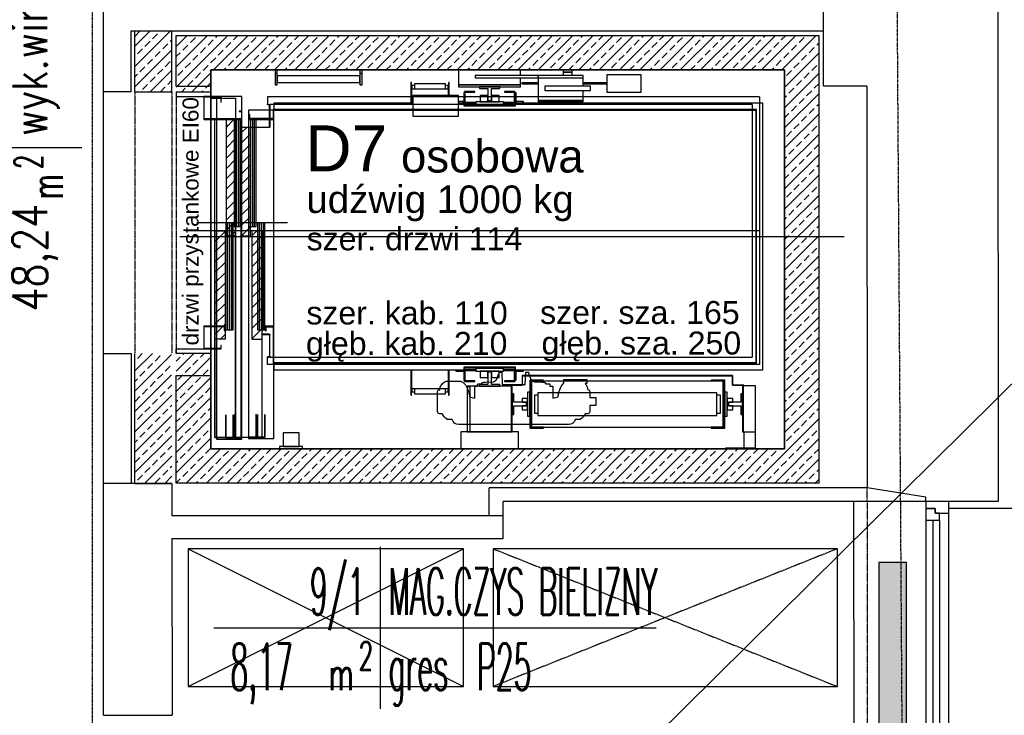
# Model space of a CAD drawing. Header units: inches. Extents: x -145354 to -97635, y 38777 to 78670.
# Tile 77 of 231: x -142027 to -141598, y 50012 to 50315. Entities that reach past the tile are written whole.
import ezdxf
from ezdxf.enums import TextEntityAlignment as Align

# ---------------------------------------------------------------- set-up
doc = ezdxf.new("R2010")
doc.units = ezdxf.units.IN
doc.header["$MEASUREMENT"] = 0
for name, pattern in [('CENTER', [2, 1.25, -0.25, 0.25, -0.25]), ('DASHDOT', [1, 0.5, -0.25, 0, -0.25]), ('DASHED2', [0.375, 0.25, -0.125]), ('DIVIDE', [31.75, 12.7, -6.35, 0, -6.35, 0, -6.35])]:
    doc.linetypes.add(name, pattern=pattern)
doc.layers.get('0').update_dxf_attribs({"color": 101})
for name, color, linetype in [('Cieniutko', 8, 'Continuous'), ('E-OPIS_POM', 6, 'Continuous'), ('E35', 6, 'Continuous'), ('Okn---okna', 5, 'Continuous'), ('Opis-spadki', 61, 'Continuous'), ('Opis-wykonczen', 2, 'Continuous'), ('Os-osie glowne', 8, 'CENTER'), ('Sc-beton', 7, 'Continuous'), ('Sc-beton-hatch', 86, 'Continuous'), ('Sc-cegla pelna', 32, 'Continuous'), ('Sc-gazobeton', 45, 'Continuous'), ('Sc-gk', 120, 'Continuous'), ('Sc-izolacja term-obrys', 132, 'Continuous'), ('Sc-nad', 5, 'DASHED2'), ('Sc-nadproza kon', 5, 'DASHED2'), ('Suf-widok', 8, 'Continuous'), ('W-idok', 9, 'Continuous'), ('Wym-wew', 8, 'Continuous'), ('Wyp-grzejniki', 56, 'Continuous'), ('Wyp-meble', 155, 'Continuous')]:
    doc.layers.add(name, color=color, linetype=linetype)
doc.layers.get('Wym-wew').off()
doc.styles.add('KA wymiar', font='romans.shx', dxfattribs={"width": 0.6})
doc.styles.add('TYTUL2', font='ARIAL.TTF')

# ---------------------------------------------------------------- blocks, each defined once
blk = doc.blocks.new('pow')
for p, q in [((0, 0.5229), (0, -0.5229)), ((-1.0753, 0), (1.7797, 0))]:
    blk.add_line(p, q)
at = {"style": 'KA wymiar', "width": 0.6}
for s, height, p in [('2', 0.18, (-0.1392, -0.2698)), ('m', 0.21, (-0.3332, -0.401))]:
    blk.add_text(s, height=height, dxfattribs=at).set_placement(p)
at = {"style": 'KA wymiar'}
for tag, width, p in [('01', 0.7, (-0.1311, 0.0844)), ('000.00', 0.6, (-0.3636, -0.401))]:
    blk.add_attdef(tag, text='', height=0.3, dxfattribs=dict(at, width=width)).set_placement(p, align=Align.RIGHT)
blk.add_attdef('POMIESZCZENIE', (0.0709, 0.0844), '', height=0.3, dxfattribs=at)
at = {"style": 'KA wymiar', "width": 0.8}
blk.add_attdef('POSADZKA', (0.0709, -0.401), '', height=0.3, dxfattribs=at)
blk = doc.blocks.new('w1')
h = blk.add_hatch()
h.set_pattern_fill('ANSI31', color=256, angle=-90, style=0)
h.set_pattern_definition([(315, (-78792.9303, 100964.629), (2.24506403, 2.24506403), [])])
h.paths.add_polyline_path([(-143428.16, 50196.65), (-143432.6, 50196.65), (-143432.6, 50243.85), (-143428.16, 50243.85)])
h.paths.add_polyline_path([(-143444.22, 50196.65), (-143448.66, 50196.65), (-143448.66, 50243.85), (-143444.22, 50243.85)])
h.paths.add_polyline_path([(-143439.66, 50151.65), (-143439.66, 50150.14), (-143439.66, 50148.15), (-143443.66, 50148.15), (-143443.66, 50196.65), (-143439.66, 50196.65)])
h.paths.add_polyline_path([(-143433.16, 50151.65), (-143437.16, 50151.65), (-143437.16, 50196.65), (-143433.16, 50196.65)])
h.paths.add_polyline_path([(-143433.16, 50196.65), (-143437.16, 50196.65), (-143437.16, 50198.85), (-143433.16, 50198.85)])
h.paths.add_polyline_path([(-143439.66, 50196.65), (-143443.66, 50196.65), (-143443.66, 50198.85), (-143439.66, 50198.85)])
for p, q in [((-143465.46, 50306.65), (-143465.46, 50259.65)), ((-143185.46, 50306.65), (-143465.46, 50306.65)), ((-143185.46, 50306.65), (-143185.46, 50111.65)), ((-143450.46, 50291.65), (-143200.46, 50291.65)), ((-143450.46, 50291.65), (-143450.46, 50259.65)), ((-143450.46, 50291.65), (-143200.46, 50291.65)), ((-143450.46, 50291.65), (-143200.46, 50291.65)), ((-143200.46, 50291.65), (-143200.46, 50126.65)), ((-143439.66, 50286.65), (-143448.66, 50286.65)), ((-143448.66, 50286.65), (-143439.66, 50286.65)), ((-143448.66, 50286.65), (-143448.66, 50243.85)), ((-143448.66, 50243.85), (-143448.66, 50286.65)), ((-143439.66, 50198.85), (-143439.66, 50286.65)), ((-143439.66, 50286.65), (-143439.66, 50198.85)), ((-143437.16, 50286.65), (-143437.16, 50198.85)), ((-143428.16, 50286.65), (-143437.16, 50286.65)), ((-143428.16, 50243.85), (-143428.16, 50286.65)), ((-143294.48, 50281.06), (-143342.45, 50281.06)), ((-143349.59, 50276.32), (-143350.69, 50276.32)), ((-143347.47, 50278.89), (-143347.52, 50278.71)), ((-143345.29, 50278.89), (-143347.47, 50278.89)), ((-143289.46, 50278.89), (-143291.64, 50278.89)), ((-143289.41, 50278.71), (-143289.46, 50278.89)), ((-143286.24, 50276.32), (-143287.34, 50276.32)), ((-143351.65, 50275.48), (-143351.64, 50266.71)), ((-143285.28, 50272.81), (-143285.28, 50275.48)), ((-143285.28, 50275.48), (-143285.28, 50275.48)), ((-143282.93, 50272.81), (-143285.28, 50272.81)), ((-143282.63, 50269.53), (-143282.63, 50272.51)), ((-143337.77, 50268.93), (-143335.46, 50269.63)), ((-143335.46, 50269.63), (-143335.46, 50264.3)), ((-143301.47, 50264.3), (-143301.47, 50269.63)), ((-143301.47, 50269.63), (-143299.16, 50268.93)), ((-143285.29, 50269.23), (-143282.93, 50269.23)), ((-143285.29, 50266.71), (-143285.29, 50269.23)), ((-143335.46, 50264.3), (-143334.22, 50264.3)), ((-143334.22, 50264.3), (-143334.22, 50263.6)), ((-143333.92, 50263.3), (-143332.45, 50263.3)), ((-143323.66, 50258.3), (-143323.51, 50263.65)), ((-143323.51, 50263.65), (-143313.42, 50263.65)), ((-143313.42, 50263.65), (-143313.26, 50258.3)), ((-143304.48, 50263.3), (-143303.01, 50263.3)), ((-143302.71, 50263.6), (-143302.71, 50264.3)), ((-143302.71, 50264.3), (-143301.47, 50264.3)), ((-143286.89, 50263.82), (-143286.89, 50263.82)), ((-143286.24, 50265.88), (-143286.24, 50265.88)), ((-143465.46, 50259.65), (-143450.46, 50259.65)), ((-143347.39, 50262.16), (-143342.16, 50262.16)), ((-143331.66, 50262.65), (-143330.76, 50262.65)), ((-143330.76, 50262.65), (-143327.34, 50262.4)), ((-143325.91, 50261.39), (-143324.87, 50258.6)), ((-143312.06, 50258.6), (-143311.02, 50261.39)), ((-143309.59, 50262.4), (-143306.16, 50262.65)), ((-143306.16, 50262.65), (-143305.26, 50262.65)), ((-143296.59, 50262.93), (-143296.59, 50261.46)), ((-143296.59, 50261.46), (-143286.64, 50261.46)), ((-143286.64, 50263.21), (-143287.41, 50263.21)), ((-143286.64, 50261.46), (-143286.64, 50263.21)), ((-143211.41, 50254.9), (-143425.76, 50254.9)), ((-143425.76, 50254.9), (-143425.76, 50251.65)), ((-143324.87, 50258.6), (-143324.86, 50258.3)), ((-143324.86, 50258.3), (-143323.66, 50258.3)), ((-143313.26, 50258.3), (-143312.06, 50258.3)), ((-143312.06, 50258.3), (-143312.06, 50258.6)), ((-143211.41, 50138.4), (-143211.41, 50254.9)), ((-143425.76, 50251.5), (-143425.76, 50251.65)), ((-143425.76, 50251.65), (-143424.96, 50251.65)), ((-143424.97, 50251.5), (-143425.76, 50251.5)), ((-143424.81, 50241.96), (-143424.81, 50251.34)), ((-143424.66, 50251.65), (-143214.66, 50251.65)), ((-143424.66, 50251.35), (-143424.66, 50241.96)), ((-143214.66, 50141.65), (-143214.66, 50251.65)), ((-143448.66, 50243.85), (-143448.66, 50196.65)), ((-143448.66, 50196.65), (-143448.66, 50243.85)), ((-143444.22, 50243.85), (-143448.66, 50243.85)), ((-143444.22, 50196.65), (-143444.22, 50243.85)), ((-143444.22, 50196.65), (-143444.22, 50243.85)), ((-143432.6, 50196.65), (-143432.6, 50243.85)), ((-143432.6, 50243.85), (-143428.16, 50243.85)), ((-143428.16, 50196.65), (-143428.16, 50243.85)), ((-143428.16, 50241.96), (-143428.16, 50243.65)), ((-143428.16, 50243.65), (-143428.01, 50243.65)), ((-143428.01, 50243.65), (-143428.01, 50241.96)), ((-143427.85, 50241.8), (-143424.97, 50241.8)), ((-143424.97, 50241.65), (-143427.85, 50241.65)), ((-143211.41, 50196.65), (-143456.16, 50196.65)), ((-143448.66, 50196.65), (-143444.22, 50196.65)), ((-143448.66, 50196.65), (-143448.66, 50148.15)), ((-143439.66, 50198.85), (-143443.66, 50198.85)), ((-143443.66, 50198.85), (-143443.66, 50148.15)), ((-143439.66, 50150.14), (-143439.66, 50198.85)), ((-143439.66, 50198.85), (-143439.66, 50151.65)), ((-143437.16, 50198.85), (-143433.16, 50198.85)), ((-143437.16, 50198.85), (-143437.16, 50151.65)), ((-143433.16, 50198.85), (-143433.16, 50151.65)), ((-143428.16, 50196.65), (-143432.6, 50196.65)), ((-143439.66, 50148.15), (-143450.46, 50148.15)), ((-143450.46, 50138.95), (-143450.46, 50148.15)), ((-143443.66, 50150.14), (-143443.66, 50151.65)), ((-143439.66, 50148.15), (-143439.66, 50150.14)), ((-143439.66, 50138.95), (-143439.66, 50148.15)), ((-143433.16, 50151.65), (-143437.16, 50151.65)), ((-143437.16, 50151.35), (-143437.16, 50148.65)), ((-143437.16, 50148.65), (-143437.01, 50148.65)), ((-143437.01, 50148.65), (-143437.01, 50151.34)), ((-143436.85, 50151.5), (-143424.97, 50151.5)), ((-143433.66, 50151.65), (-143436.6, 50151.65)), ((-143425.96, 50151.65), (-143433.16, 50151.65)), ((-143424.97, 50151.65), (-143427.75, 50151.65)), ((-143424.81, 50151.34), (-143424.81, 50141.96)), ((-143424.66, 50141.95), (-143424.66, 50151.34)), ((-143450.46, 50138.95), (-143439.66, 50138.95)), ((-143424.97, 50141.8), (-143425.76, 50141.8)), ((-143425.76, 50141.8), (-143425.76, 50141.65)), ((-143425.76, 50141.65), (-143424.96, 50141.65)), ((-143425.76, 50138.4), (-143425.76, 50141.65)), ((-143214.66, 50141.65), (-143424.66, 50141.65)), ((-143211.41, 50138.4), (-143425.76, 50138.4)), ((-143465.46, 50133.65), (-143465.46, 50111.65)), ((-143465.46, 50133.65), (-143450.46, 50133.65)), ((-143450.46, 50133.65), (-143450.46, 50126.65)), ((-143450.46, 50126.65), (-143200.46, 50126.65)), ((-143465.46, 50111.65), (-143185.46, 50111.65))]:
    blk.add_line(p, q)
for centre, radius, start, end in [((-143342.45, 50278.11), 2.95, 90, 164.6154), ((-143294.48, 50278.11), 2.95, 15.3846, 90), ((-143350.69, 50275.35), 0.969, 90, 172.2138), ((-143344.77, 50274.24), 5.25, 121.5725, 156.646), ((-143292.16, 50274.24), 5.25, 23.354, 58.4275), ((-143286.24, 50275.35), 0.969, 7.7862, 90), ((-143282.93, 50272.51), 0.3, 0, 90), ((-143350.08, 50270.17), 12.38, 332.2251, 354.234), ((-143286.85, 50270.17), 12.38, 185.766, 207.7749), ((-143282.93, 50269.53), 0.3, 270, 0), ((-143350.69, 50266.85), 0.969, 188.41, 270.039), ((-143346.11, 50266.18), 4.58, 183.6518, 210.9226), ((-143345.62, 50267.11), 5.51, 216.6176, 238.4367), ((-143343.93, 50267.11), 5.51, 301.5633, 330.6322), ((-143333.92, 50263.6), 0.3, 180, 270), ((-143331.66, 50263.45), 0.8, 190.8069, 270), ((-143305.26, 50263.45), 0.8, 270, 349.1931), ((-143303.01, 50263.6), 0.3, 270, 0), ((-143293, 50267.11), 5.51, 209.3678, 229.3158), ((-143291.31, 50267.11), 5.51, 314.9842, 323.3824), ((-143290.82, 50266.18), 4.58, 329.0774, 356.2805), ((-143286.24, 50266.85), 0.969, 270.039, 351.59), ((-143347.35, 50264.93), 2.77, 245.3135, 269.0898), ((-143342.21, 50264.93), 2.77, 270.9102, 294.6865), ((-143327.46, 50260.7), 1.7, 23.9822, 85.7487), ((-143309.46, 50260.7), 1.7, 94.2513, 156.0178), ((-143424.97, 50251.34), 0.16, 0, 90), ((-143424.96, 50251.35), 0.3, 0, 90), ((-143427.85, 50241.96), 0.31, 180, 270), ((-143427.85, 50241.96), 0.16, 180, 270), ((-143424.97, 50241.96), 0.16, 270, 0), ((-143424.97, 50241.96), 0.31, 270, 0), ((-143436.86, 50151.35), 0.3, 90, 180), ((-143436.85, 50151.34), 0.16, 90, 180), ((-143424.97, 50151.34), 0.31, 0, 90), ((-143424.97, 50151.34), 0.16, 0, 90), ((-143424.97, 50141.96), 0.16, 270, 0), ((-143424.96, 50141.95), 0.3, 270, 0)]:
    blk.add_arc(centre, radius, start, end)
blk = doc.blocks.new('ramiak140')
at = {"layer": 'Okn---okna'}
for p, q in [((-10, 135), (-10, 5)), ((-6, 8), (-6, 132)), ((-3, 8), (-3, 132)), ((0, 8), (0, 132))]:
    blk.add_line(p, q, dxfattribs=at)
for points in [[(-10, 135), (-10, 140), (0, 140), (0, 137), (-4, 137), (-4, 135)], [(-6, 132), (-6, 135), (-4, 135), (-4, 137), (0, 137), (0, 135), (0, 132)], [(-10, 5), (-10, 0), (0, 0), (0, 3), (-4, 3), (-4, 5)], [(-6, 8), (-6, 5), (-4, 5), (-4, 3), (0, 3), (0, 5), (0, 8)]]:
    blk.add_lwpolyline(points, close=True, dxfattribs=at)
blk = doc.blocks.new('windaD7')
at = {"layer": 'Cieniutko'}
for p, q in [((15, 9.5), (15, -2)), ((43, 9.5), (15, 9.5)), ((15, 9.5), (265, 9.5)), ((15, 0), (15, 9.5)), ((44, 9.5), (43, 9.5)), ((43, 9.5), (43, 8)), ((44, 8), (44, 9.5)), ((80, 9.5), (44, 9.5)), ((81, 9.5), (80, 9.5)), ((80, 9.5), (80, 8)), ((81, 8), (81, 9.5)), ((123, 9.5), (81, 9.5)), ((123, 9.5), (123, 3)), ((150, 9.5), (123, 9.5)), ((150, 7.1), (150, 9.5)), ((265, 9.5), (150, 9.5)), ((172.5, 9.49), (168.5, 9.49)), ((168.5, 9.49), (168.5, 8.51)), ((172.5, 8.51), (172.5, 9.49)), ((265, 9.5), (265, -155.5)), ((44, 8), (43, 8)), ((43, 8), (43, 3)), ((43, 8), (44, 8)), ((44, 3), (44, 8)), ((80, 7), (44, 7)), ((44, 7), (44, 4)), ((81, 8), (80, 8)), ((80, 8), (80, 3)), ((80, 8), (81, 8)), ((80, 4), (80, 7)), ((81, 3), (81, 8)), ((157.7, 7.1), (130.2, 7.1)), ((130.2, 7.1), (130.2, 6.1)), ((130.2, 6.1), (157.7, 6.1)), ((150, 3), (150, 6.1)), ((157.7, 7.1), (157.7, -3.8)), ((177.2, 7.1), (157.7, 7.1)), ((157.7, 6.1), (157.7, 7.1)), ((177.2, 7.1), (157.7, 7.1)), ((157.7, 7.1), (157.7, 6.1)), ((157.7, 6.1), (177.2, 6.1)), ((172.5, 8.51), (168.5, 8.51)), ((168.5, 8.51), (168.5, 7.1)), ((168.5, 8.51), (172.5, 8.51)), ((172.5, 7.1), (172.5, 8.51)), ((177.2, 2.5), (177.2, 7.1)), ((177.2, 6.1), (177.2, 7.1)), ((202.5, 7.4), (187.5, 7.4)), ((187.5, 7.4), (187.5, -0.1)), ((202.5, -0.1), (202.5, 7.4)), ((0, 0), (15, 0)), ((0, 0), (0, -2)), ((15, -2), (15, 0)), ((43, 3), (44, 3)), ((44, 4), (80, 4)), ((80, 3), (81, 3)), ((102.4, 4.1), (102.1, 4.1)), ((102.1, 4.1), (102.1, -5)), ((102.4, -5), (102.4, 4.1)), ((102.6, 2.7), (102.4, 2.7)), ((102.4, 2.7), (102.4, 1.2)), ((118.6, 1.2), (102.4, 1.2)), ((102.4, 1.2), (102.4, -5)), ((102.6, 1.2), (102.6, 2.7)), ((103.8, 2.7), (102.6, 2.7)), ((102.6, 2.7), (102.6, 1.2)), ((103.8, 3.5), (103.8, 1.98)), ((117.2, 3.5), (103.8, 3.5)), ((103.8, 1.98), (103.8, 1.2)), ((117.2, 1.98), (117.2, 3.5)), ((118.4, 2.7), (117.2, 2.7)), ((117.2, 1.2), (117.2, 1.98)), ((118.4, 1.2), (118.4, 2.7)), ((118.6, 2.7), (118.4, 2.7)), ((118.4, 2.7), (118.4, 1.2)), ((118.9, 4.1), (118.6, 4.1)), ((118.6, 4.1), (118.6, -1.6)), ((118.6, 1.2), (118.6, 2.7)), ((118.6, -1.6), (118.6, 1.2)), ((118.9, -1.6), (118.9, 4.1)), ((123, 3), (123, 2.2)), ((150, 3), (123, 3)), ((123, 3), (150, 3)), ((123, 2.2), (150, 2.2)), ((130, 0.1), (125.5, 0.1)), ((125.5, 0.1), (125.5, -4.9)), ((130, -0.2), (130, 0.1)), ((132.05, 2.2), (132.05, 1.41)), ((140.95, 2.2), (132.05, 2.2)), ((132.05, 1.41), (135.71, 1.41)), ((135.71, 1.41), (135.71, -4)), ((137.29, -4), (137.29, 1.41)), ((137.29, 1.41), (140.95, 1.41)), ((140.95, 1.41), (140.95, 2.2)), ((147.5, 0.1), (143, 0.1)), ((143, 0.1), (143, -0.2)), ((147.5, -4.9), (147.5, 0.1)), ((150, 2.2), (150, 3)), ((157.7, 3.9), (150.5, 3.9)), ((150.5, 3.9), (150.5, 3.4)), ((150.5, 3.4), (157.7, 3.4)), ((161.26, 2.5), (160.5, 2.5)), ((160.5, 2.5), (160.5, 0.5)), ((160.5, 0.5), (161.26, 0.5)), ((163.43, 2.5), (161.26, 2.5)), ((161.26, 0.5), (163.43, 0.5)), ((166.67, 2.5), (163.43, 2.5)), ((163.43, 0.5), (166.67, 0.5)), ((170.5, 2.5), (166.67, 2.5)), ((166.67, 0.5), (170.5, 0.5)), ((174.33, 2.5), (170.5, 2.5)), ((170.5, 0.5), (174.33, 0.5)), ((177.57, 2.5), (174.33, 2.5)), ((174.33, 0.5), (177.57, 0.5)), ((187.5, 3.9), (177.2, 3.9)), ((177.2, 3.4), (187.5, 3.4)), ((177.2, -3.8), (177.2, 0.5)), ((179.74, 2.5), (177.57, 2.5)), ((177.57, 0.5), (179.74, 0.5)), ((180.5, 2.5), (179.74, 2.5)), ((179.74, 0.5), (180.5, 0.5)), ((180.5, 0.5), (180.5, 2.5)), ((187.5, 3.4), (187.5, 3.9)), ((0, -2), (12, -2)), ((12.15, -2), (12, -2)), ((12, -2), (12, -12)), ((12.15, -12), (12.15, -2)), ((19.5, -2), (12.15, -2)), ((12.15, -2.15), (19.35, -2.15)), ((15, -2.15), (15, -11.85)), ((15, -11.85), (15, -2.15)), ((17.5, -2.15), (17.5, -11.85)), ((19.35, -2.15), (19.35, -4.5)), ((19.5, -4.5), (19.5, -2)), ((28.5, -2), (19.5, -2)), ((28.53, -2), (28.5, -2)), ((28.5, -8.5), (28.5, -2)), ((28.53, -8.5), (28.53, -2)), ((123, -1.6), (103, -1.6)), ((103, -1.6), (103, -7.7)), ((123, -7.7), (123, -1.6)), ((125.2, -0.35), (125.2, -6.15)), ((125.5, -0.35), (125.2, -0.35)), ((125.5, -5.85), (125.5, -0.35)), ((125.8, -0.2), (130, -0.2)), ((125.8, -4.6), (125.8, -0.2)), ((132.3, -1.6), (132.3, -4.4)), ((135.7, -1.6), (132.3, -1.6)), ((135.7, -4), (135.7, -1.6)), ((137.3, -4), (135.7, -4)), ((135.71, -4), (137.29, -4)), ((137.3, -1.6), (137.3, -4)), ((140.7, -1.6), (137.3, -1.6)), ((140.7, -4.4), (140.7, -1.6)), ((143, -0.2), (147.2, -0.2)), ((147.2, -0.2), (147.2, -4.6)), ((147.5, -0.35), (147.5, -5.85)), ((147.8, -0.35), (147.5, -0.35)), ((147.8, -6.15), (147.8, -0.35)), ((148, -0.5), (147.8, -0.5)), ((148, -5), (148, -0.5)), ((157.7, -3.8), (157.7, -4.4)), ((177.2, -3.8), (157.7, -3.8)), ((157.7, -3.8), (177.2, -3.8)), ((177.2, -4.4), (177.2, -3.8)), ((187.5, -0.1), (202.5, -0.1)), ((19.35, -4.5), (19.5, -4.5)), ((28.6, -8.5), (27.4, -8.5)), ((27.4, -8.5), (27.4, -8.65)), ((28.6, -8.5), (28.45, -8.5)), ((28.45, -8.5), (28.45, -11.85)), ((28.6, -12), (28.6, -8.5)), ((28.6, -8.65), (28.6, -8.5)), ((31.5, -8), (31.5, -12)), ((42.2, -8), (31.5, -8)), ((252.8, -7.7), (42.2, -7.7)), ((42.2, -7.7), (42.2, -8)), ((42.2, -8), (42.5, -8)), ((42.2, -8), (42.2, -11.7)), ((42.5, -8), (42.2, -8)), ((103, -5), (42.5, -5)), ((42.5, -5), (42.5, -7.7)), ((42.5, -8), (252.5, -8)), ((42.5, -12), (42.5, -8)), ((103, -8), (103, -10.6)), ((125, -4.3), (123, -4.3)), ((125.2, -5), (123, -5)), ((123, -10.6), (123, -8)), ((125, -5), (125, -4.3)), ((125.2, -4.5), (125, -4.5)), ((125, -4.5), (125, -5)), ((125.2, -6.15), (147.8, -6.15)), ((125.5, -4.9), (130, -4.9)), ((130.5, -4.9), (125.5, -4.9)), ((130.5, -5), (125.5, -5)), ((147.5, -5.85), (125.5, -5.85)), ((130, -4.6), (125.8, -4.6)), ((130.5, -4.6), (130, -4.6)), ((130, -4.6), (130, -4.9)), ((130, -4.9), (130, -4.6)), ((130, -4.9), (130.5, -4.9)), ((142.5, -4.4), (130.5, -4.4)), ((130.5, -4.4), (130.5, -5.6)), ((142.5, -5.6), (130.5, -5.6)), ((130.5, -5.6), (130.5, -5.85)), ((130.5, -5.6), (142.5, -5.6)), ((132.3, -4.4), (140.7, -4.4)), ((142.5, -5.6), (142.5, -4.4)), ((143, -4.6), (142.5, -4.6)), ((142.5, -4.9), (143, -4.9)), ((147.5, -4.9), (142.5, -4.9)), ((147.5, -5), (142.5, -5)), ((142.5, -5.85), (142.5, -5.6)), ((143, -4.9), (143, -4.6)), ((147.2, -4.6), (143, -4.6)), ((143, -4.6), (143, -4.9)), ((143, -4.9), (147.5, -4.9)), ((255.5, -5), (147.8, -5)), ((150.8, -4.3), (148, -4.3)), ((148, -4.3), (148, -5)), ((150.8, -5), (150.8, -4.3)), ((151.3, -4.3), (150.8, -4.3)), ((150.8, -4.3), (150.8, -5)), ((151.3, -5), (151.3, -4.3)), ((157.7, -4.4), (177.2, -4.4)), ((168.5, -4.4), (168.5, -5)), ((172.5, -5), (172.5, -4.4)), ((252.5, -8), (252.5, -118)), ((252.8, -118.3), (252.8, -7.7)), ((255.5, -121), (255.5, -5)), ((12, -12), (12.15, -12)), ((28.45, -11.85), (12.15, -11.85)), ((12.15, -12), (28.6, -12)), ((15, -12), (15, -102)), ((15, -102), (15, -12)), ((17.5, -12), (17.5, -102)), ((25.25, -12), (25.25, -58.7)), ((28.55, -12), (25.25, -12)), ((26.08, -12), (26.08, -58.7)), ((26.9, -12), (26.9, -58.7)), ((27.4, -8.65), (28.6, -8.65)), ((27.73, -12), (27.73, -58.7)), ((28.55, -58.7), (28.55, -12)), ((31.5, -12), (31.5, -58.7)), ((34.8, -12), (31.5, -12)), ((32, -9.85), (31.7, -9.85)), ((31.7, -9.85), (31.7, -12)), ((31.7, -12), (42.5, -12)), ((32, -11.7), (32, -9.85)), ((42.2, -11.7), (32, -11.7)), ((32.33, -12), (32.33, -58.7)), ((33.15, -12), (33.15, -58.7)), ((33.98, -12), (33.98, -58.7)), ((34.8, -58.7), (34.8, -12)), ((42.35, -12), (42.35, -102)), ((103, -10.6), (123, -10.6)), ((48.5, -57), (9, -57)), ((21.5, -57), (21.5, -103.7)), ((24.8, -57), (21.5, -57)), ((22.33, -57), (22.33, -103.7)), ((23.15, -57), (23.15, -103.7)), ((23.98, -57), (23.98, -103.7)), ((24.8, -103.7), (24.8, -57)), ((25.25, -58.7), (28.55, -58.7)), ((28.5, -151.2), (28.5, -58.7)), ((28.53, -112), (28.53, -58.7)), ((31.5, -58.7), (31.5, -151)), ((31.5, -58.7), (34.8, -58.7)), ((35.3, -57), (35.3, -103.7)), ((38.6, -57), (35.3, -57)), ((36.12, -57), (36.12, -103.7)), ((36.95, -57), (36.95, -103.7)), ((37.77, -57), (37.77, -103.7)), ((38.6, -103.7), (38.6, -57)), ((12.15, -102), (12, -102)), ((12, -102), (12, -112)), ((12.15, -112), (12.15, -102)), ((21, -102), (12.15, -102)), ((12.15, -102.15), (20.85, -102.15)), ((15, -102.15), (15, -111.85)), ((15, -111.85), (15, -102.15)), ((17.5, -102.15), (17.5, -111.85)), ((20.85, -102.15), (20.85, -104)), ((21, -104), (21, -102)), ((38.8, -102), (38.8, -104.15)), ((42.5, -102), (38.8, -102)), ((39.1, -104.15), (39.1, -102.3)), ((39.1, -102.3), (42.2, -102.3)), ((42.2, -102.3), (42.2, -118.3)), ((42.5, -118), (42.5, -102)), ((20.85, -104), (21, -104)), ((21.5, -103.7), (24.8, -103.7)), ((35.3, -103.7), (38.6, -103.7)), ((38.8, -104.15), (39.1, -104.15)), ((19.5, -110.5), (19.35, -110.5)), ((19.35, -110.5), (19.35, -111.85)), ((19.5, -112), (19.5, -110.5)), ((0, -114), (0, -112)), ((0, -112), (12, -112)), ((15, -114), (0, -114)), ((12, -112), (12.15, -112)), ((19.35, -111.85), (12.15, -111.85)), ((12.15, -112), (19.5, -112)), ((15, -112), (15, -155.5)), ((15, -114), (15, -112)), ((15, -155.5), (15, -114)), ((17.5, -112), (17.5, -151.2)), ((28.5, -112), (28.53, -112)), ((42.2, -118.3), (252.8, -118.3)), ((252.5, -118), (42.5, -118)), ((42.5, -118.3), (42.5, -121)), ((42.5, -151), (42.5, -118.3)), ((125.2, -119.85), (125.2, -125.65)), ((147.8, -119.85), (125.2, -119.85)), ((147.8, -125.65), (147.8, -119.85)), ((42.5, -121), (125.2, -121)), ((102.1, -121), (102.1, -132.1)), ((102.4, -132.1), (102.4, -121)), ((102.4, -121), (102.4, -129.2)), ((118.6, -121), (118.6, -132.1)), ((118.6, -129.2), (118.6, -121)), ((118.9, -132.1), (118.9, -121)), ((121.7, -121), (121.7, -121.7)), ((121.7, -121.7), (122.2, -121.7)), ((122.2, -121), (122.2, -121.7)), ((122.2, -121.7), (122.2, -121)), ((122.2, -121.7), (125, -121.7)), ((125, -121.7), (125, -121)), ((125, -121), (125, -121.5)), ((125, -121.5), (125.2, -121.5)), ((125.5, -125.65), (125.5, -120.15)), ((125.5, -120.15), (147.5, -120.15)), ((125.5, -121), (130.5, -121)), ((130, -121.1), (125.5, -121.1)), ((125.5, -121.1), (125.5, -126.1)), ((125.5, -121.1), (130.5, -121.1)), ((125.8, -121.4), (130, -121.4)), ((125.8, -125.8), (125.8, -121.4)), ((130, -121.1), (130, -121.4)), ((130.5, -121.1), (130, -121.1)), ((130, -121.4), (130, -121.1)), ((130, -121.4), (130.5, -121.4)), ((130.5, -120.15), (130.5, -120.4)), ((130.5, -120.4), (142.5, -120.4)), ((142.5, -120.4), (130.5, -120.4)), ((130.5, -120.4), (130.5, -121.6)), ((130.5, -121.6), (142.5, -121.6)), ((140.7, -121.6), (132.3, -121.6)), ((132.3, -121.6), (132.3, -124.4)), ((135.7, -122), (137.3, -122)), ((135.7, -124.4), (135.7, -122)), ((137.29, -122), (135.71, -122)), ((135.71, -122), (135.71, -127.41)), ((137.29, -127.41), (137.29, -122)), ((137.3, -122), (137.3, -124.4)), ((140.7, -124.4), (140.7, -121.6)), ((142.5, -120.4), (142.5, -120.15)), ((142.5, -121.6), (142.5, -120.4)), ((142.5, -121), (147.5, -121)), ((143, -121.1), (142.5, -121.1)), ((142.5, -121.1), (147.5, -121.1)), ((142.5, -121.4), (143, -121.4)), ((143, -121.4), (143, -121.1)), ((147.5, -121.1), (143, -121.1)), ((143, -121.1), (143, -121.4)), ((143, -121.4), (147.2, -121.4)), ((147.2, -121.4), (147.2, -125.8)), ((147.5, -120.15), (147.5, -125.65)), ((147.5, -126.1), (147.5, -121.1)), ((147.8, -121), (255.5, -121)), ((148, -121), (148, -121.7)), ((148, -125.5), (148, -121)), ((148, -121.7), (150.8, -121.7)), ((150.75, -123.6), (150.65, -123.6)), ((150.65, -123.6), (150.65, -127.7)), ((242.25, -123.55), (150.75, -123.55)), ((150.75, -123.55), (150.75, -123.65)), ((150.75, -127.8), (150.75, -123.6)), ((150.75, -123.65), (242.25, -123.65)), ((150.8, -121.7), (150.8, -121)), ((150.8, -121), (150.8, -121.7)), ((150.8, -121.7), (151.3, -121.7)), ((151.3, -121.7), (151.3, -121)), ((242.25, -123.65), (242.25, -123.55)), ((242.35, -123.6), (242.25, -123.6)), ((242.25, -123.6), (242.25, -127.8)), ((242.35, -127.7), (242.35, -123.6)), ((125.2, -125.65), (125.5, -125.65)), ((125.5, -126.1), (130, -126.1)), ((130, -125.8), (125.8, -125.8)), ((127.3, -128.2), (126.7, -128.2)), ((126.7, -128.2), (126.7, -148)), ((127.3, -128.2), (127.3, -128.5)), ((127.9, -128.2), (127.3, -128.2)), ((127.3, -128.2), (127.3, -128.5)), ((127.9, -128.2), (127.3, -128.2)), ((127.3, -128.5), (127.9, -128.5)), ((127.3, -128.5), (127.9, -128.5)), ((146, -128.2), (127.9, -128.2)), ((127.9, -128.2), (127.9, -148)), ((146, -128.2), (127.9, -128.2)), ((127.9, -128.2), (127.9, -148)), ((130, -126.1), (130, -125.8)), ((135.71, -127.41), (132.05, -127.41)), ((132.05, -127.41), (132.05, -128.2)), ((132.05, -128.2), (140.95, -128.2)), ((132.3, -124.4), (135.7, -124.4)), ((140.95, -127.41), (137.29, -127.41)), ((137.3, -124.4), (140.7, -124.4)), ((140.95, -128.2), (140.95, -127.41)), ((147.2, -125.8), (143, -125.8)), ((143, -125.8), (143, -126.1)), ((143, -126.1), (147.5, -126.1)), ((150.65, -127.7), (145.75, -127.7)), ((145.75, -127.7), (145.75, -127.8)), ((145.75, -127.8), (150.75, -127.8)), ((146, -148), (146, -128.2)), ((146.3, -128.2), (146, -128.2)), ((146, -128.2), (146, -148)), ((146, -148), (146, -128.2)), ((146.3, -128.2), (146, -128.2)), ((146, -128.2), (146, -148)), ((146.3, -148), (146.3, -128.2)), ((146.3, -148), (146.3, -128.2)), ((147.5, -125.65), (147.8, -125.65)), ((147.8, -125.5), (148, -125.5)), ((160, -125.6), (154, -125.6)), ((154, -125.6), (154, -146.4)), ((154.3, -125.9), (160, -125.9)), ((154.3, -146.1), (154.3, -125.9)), ((238.25, -126), (154.75, -126)), ((154.75, -126), (154.75, -146)), ((160, -125.9), (160, -125.6)), ((233, -125.6), (233, -125.9)), ((239, -125.6), (233, -125.6)), ((233, -125.9), (238.7, -125.9)), ((238.25, -146), (238.25, -126)), ((238.7, -125.9), (238.7, -146.1)), ((239, -146.4), (239, -125.6)), ((242.25, -127.8), (247.25, -127.8)), ((247.25, -127.7), (242.35, -127.7)), ((246.95, -128), (246.7, -128)), ((246.7, -128), (246.7, -148)), ((252.3, -128), (246.95, -128)), ((246.95, -128), (246.95, -148)), ((246.95, -148), (246.95, -128)), ((247.25, -127.8), (247.25, -127.7)), ((252.3, -148), (252.3, -128)), ((102.1, -132.1), (102.4, -132.1)), ((102.4, -129.2), (102.4, -130.7)), ((102.4, -129.2), (118.6, -129.2)), ((102.4, -130.7), (102.6, -130.7)), ((102.6, -130.7), (102.6, -129.2)), ((102.6, -129.2), (102.6, -130.7)), ((102.6, -130.7), (103.8, -130.7)), ((103.8, -129.2), (103.8, -129.98)), ((103.8, -129.98), (103.8, -131.5)), ((103.8, -131.5), (117.2, -131.5)), ((117.2, -129.98), (117.2, -129.2)), ((117.2, -131.5), (117.2, -129.98)), ((117.2, -130.7), (118.4, -130.7)), ((118.4, -130.7), (118.4, -129.2)), ((118.4, -129.2), (118.4, -130.7)), ((118.4, -130.7), (118.6, -130.7)), ((118.6, -130.7), (118.6, -129.2)), ((118.6, -132.1), (118.9, -132.1)), ((147.09, -131.55), (146.3, -131.55)), ((146.3, -131.55), (146.3, -140.45)), ((147.09, -135.21), (147.09, -131.55)), ((154, -130.75), (153, -130.75)), ((153, -130.75), (153, -141.25)), ((154, -141.25), (154, -130.75)), ((157.5, -132.1), (156, -132.1)), ((156, -132.1), (156, -139.9)), ((235.5, -131.1), (157.5, -131.1)), ((157.5, -131.1), (157.5, -140.9)), ((235.5, -140.9), (235.5, -131.1)), ((237, -132.1), (235.5, -132.1)), ((237, -139.9), (237, -132.1)), ((239, -130.75), (239, -141.25)), ((240, -130.75), (239, -130.75)), ((240, -141.25), (240, -130.75)), ((246.7, -131.55), (245.91, -131.55)), ((245.91, -131.55), (245.91, -135.21)), ((246.7, -140.45), (246.7, -131.55)), ((152.5, -135.21), (147.09, -135.21)), ((147.09, -136.79), (152.5, -136.79)), ((147.09, -140.45), (147.09, -136.79)), ((153, -133.5), (150.6, -133.5)), ((150.6, -133.5), (150.6, -135.2)), ((150.6, -135.2), (152.5, -135.2)), ((152.5, -136.8), (150.6, -136.8)), ((150.6, -136.8), (150.6, -138.5)), ((152.5, -135.2), (152.5, -136.8)), ((152.5, -136.79), (152.5, -135.21)), ((153, -138.5), (153, -133.5)), ((242.4, -133.5), (240, -133.5)), ((240, -133.5), (240, -138.5)), ((240.5, -135.2), (242.4, -135.2)), ((240.5, -136.8), (240.5, -135.2)), ((245.91, -135.21), (240.5, -135.21)), ((240.5, -135.21), (240.5, -136.79)), ((240.5, -136.79), (245.91, -136.79)), ((242.4, -136.8), (240.5, -136.8)), ((242.4, -135.2), (242.4, -133.5)), ((242.4, -138.5), (242.4, -136.8)), ((245.91, -136.79), (245.91, -140.45)), ((21.5, -140.7), (21.5, -150.7)), ((21.6, -140.7), (21.5, -140.7)), ((21.6, -150.6), (21.6, -140.7)), ((24.7, -140.7), (24.7, -150.6)), ((24.8, -140.7), (24.7, -140.7)), ((24.8, -150.7), (24.8, -140.7)), ((25.25, -140.7), (25.25, -150.7)), ((25.35, -140.7), (25.25, -140.7)), ((25.35, -150.6), (25.35, -140.7)), ((28.45, -140.7), (28.45, -150.6)), ((28.55, -140.7), (28.45, -140.7)), ((28.55, -150.7), (28.55, -140.7)), ((31.5, -140.5), (31.5, -150.5)), ((31.6, -140.5), (31.5, -140.5)), ((31.6, -150.4), (31.6, -140.5)), ((34.7, -140.5), (34.7, -150.4)), ((34.8, -140.5), (34.7, -140.5)), ((34.8, -150.5), (34.8, -140.5)), ((35.3, -140.5), (35.3, -150.5)), ((35.4, -140.5), (35.3, -140.5)), ((35.4, -150.4), (35.4, -140.5)), ((38.5, -140.5), (38.5, -150.4)), ((38.6, -140.5), (38.5, -140.5)), ((38.6, -150.5), (38.6, -140.5)), ((146.3, -140.45), (147.09, -140.45)), ((150.6, -138.5), (153, -138.5)), ((153, -141.25), (154, -141.25)), ((156, -139.9), (157.5, -139.9)), ((157.5, -140.9), (235.5, -140.9)), ((235.5, -139.9), (237, -139.9)), ((239, -141.25), (240, -141.25)), ((240, -138.5), (242.4, -138.5)), ((245.91, -140.45), (246.7, -140.45)), ((53.5, -148.5), (46.5, -148.5)), ((46.5, -148.5), (46.5, -154.5)), ((53.5, -154.5), (53.5, -148.5)), ((149.05, -148), (123.95, -148)), ((123.95, -148), (123.95, -155.5)), ((126.7, -148), (127.9, -148)), ((127.9, -148), (146, -148)), ((127.9, -148), (146, -148)), ((146, -148), (146.3, -148)), ((146, -148), (146.3, -148)), ((149.05, -155.5), (149.05, -148)), ((154, -146.4), (160, -146.4)), ((160, -146.1), (154.3, -146.1)), ((154.75, -146), (238.25, -146)), ((160, -146.4), (160, -146.1)), ((233, -146.1), (233, -146.4)), ((238.7, -146.1), (233, -146.1)), ((233, -146.4), (239, -146.4)), ((246.7, -148), (246.95, -148)), ((246.95, -148), (252.3, -148)), ((247.3, -148), (247.3, -155.25)), ((252.3, -155.25), (252.3, -148)), ((17.5, -151.2), (28.5, -151.2)), ((21.5, -150.7), (24.8, -150.7)), ((24.7, -150.6), (21.6, -150.6)), ((25.25, -150.7), (28.55, -150.7)), ((28.45, -150.6), (25.35, -150.6)), ((31.5, -150.5), (34.8, -150.5)), ((31.5, -151), (42.5, -151)), ((34.7, -150.4), (31.6, -150.4)), ((35.3, -150.5), (38.6, -150.5)), ((38.5, -150.4), (35.4, -150.4)), ((15, -155.5), (45, -155.5)), ((265, -155.5), (15, -155.5)), ((55, -154.5), (45, -154.5)), ((45, -154.5), (45, -155.5)), ((45, -155.5), (55, -155.5)), ((46.5, -154.5), (53.5, -154.5)), ((55, -155.5), (55, -154.5)), ((55, -155.5), (123.95, -155.5)), ((123.95, -155.5), (149.05, -155.5)), ((149.05, -155.5), (239.3, -155.5)), ((246.7, -155.25), (239.3, -155.25)), ((239.3, -155.25), (239.3, -155.5)), ((239.3, -155.5), (246.7, -155.5)), ((252.3, -155.25), (246.7, -155.25)), ((246.7, -155.25), (246.7, -155.5)), ((246.7, -155.5), (246.7, -155.25)), ((246.7, -155.5), (252.3, -155.5)), ((247.3, -155.25), (252.3, -155.25)), ((252.3, -155.5), (252.3, -155.25)), ((252.3, -155.5), (265, -155.5))]:
    blk.add_line(p, q, dxfattribs=at)
at = {"layer": 'Cieniutko', "ltscale": 0.8}
blk.add_line((1.57, -63), (291, -63), dxfattribs=at)
blk = doc.blocks.new('G_90')
at = {"layer": 'Wyp-grzejniki'}
h = blk.add_hatch(dxfattribs=at)
h.set_pattern_fill('DOTS', color=256, scale=0.5, angle=90, style=0)
h.set_pattern_definition([(90, (-37823.9399, -77504.90915), (-0.79375, 0.396875), [0, -0.79375])])
h.paths.add_polyline_path([(90, -12), (90, 0), (0, 0), (0, -12)])
blk.add_lwpolyline([(0, 0), (0, -12), (90, -12), (90, 0)], close=True, dxfattribs=at)

msp = doc.modelspace()

# ---------------------------------------------------------------- hatches: boundary and pattern name
at = {"layer": 'Sc-beton-hatch'}
h = msp.add_hatch(dxfattribs=at)
h.set_pattern_fill('ANSI33', color=256, scale=25, style=0)
h.paths.add_polyline_path([(-141961.08, 50309.65), (-141977.01, 50309.65), (-141977.01, 50283.15), (-141961.07, 50283.15)])
h = msp.add_hatch(dxfattribs=at)
h.set_pattern_fill('ANSI33', color=256, scale=25, style=0)
h.set_pattern_definition([(45, (179.986, 7365.5356), (-4.41941738, 4.41941738), []), (45, (184.405, 7365.5356), (-4.41941738, 4.41941738), [3.125, -1.5625])])
h.paths.add_polyline_path([(-141684.42, 50307.65), (-141959.01, 50307.65), (-141959.01, 50283.15), (-141944.01, 50283.15), (-141944.01, 50292.65), (-141694.01, 50292.65), (-141694.01, 50127.65), (-141944.01, 50127.65), (-141944.01, 50169.15), (-141959.01, 50169.15), (-141959.01, 50112.65), (-141683.34, 50112.65)])
h.paths.add_polyline_path([(-141679.01, 50307.65), (-141684.42, 50307.65), (-141683.34, 50112.65), (-141679.01, 50112.65)])
h = msp.add_hatch(dxfattribs=at)
h.set_pattern_fill('ANSI33', color=256, scale=25, style=0)
h.paths.add_polyline_path([(-141961.01, 50159.65), (-141977.01, 50159.65), (-141977.01, 50112.65), (-141961.01, 50112.65)])
h.paths.add_polyline_path([(-141961.04, 50169.15), (-141977.01, 50169.15), (-141977.01, 50159.65), (-141961.04, 50159.65)])

# ---------------------------------------------------------------- linework, layer by layer
at = {"layer": 'E35'}
msp.add_line((-142343.96, 49415.73), (-141435.28, 50313.85), dxfattribs=at)
at = {"layer": 'Os-osie glowne'}
msp.add_line((-141628.68, 47893.27), (-141656.02, 51985.69), dxfattribs=at)
at = {"layer": 'Sc-beton'}
for p, q in [((-141977.01, 50283.15), (-141977.01, 50309.65)), ((-141961.01, 50283.15), (-141961.01, 50309.65)), ((-141977.01, 50283.15), (-141961.01, 50283.15)), ((-141977.01, 50112.65), (-141977.01, 50169.15)), ((-141977.01, 50112.65), (-141961.01, 50112.65))]:
    msp.add_line(p, q, dxfattribs=at)
at = {"layer": 'Sc-cegla pelna'}
for p, q in [((-141677.01, 50309.65), (-141677.01, 50321.65)), ((-141677.01, 50285.65), (-141677.01, 50309.65)), ((-141658.15, 50285.65), (-141677.01, 50285.65)), ((-141658.15, 50285.65), (-141657.98, 50110.65)), ((-141960.99, 50112.65), (-141990.73, 50112.65)), ((-141990.73, 50011.65), (-141990.73, 50112.65)), ((-141960.97, 50088.65), (-141816.65, 50088.65)), ((-141960.97, 50088.65), (-141960.89, 50011.65)), ((-141990.73, 50011.65), (-141960.89, 50011.65))]:
    msp.add_line(p, q, dxfattribs=at)
for points in [[(-141601.19, 50321.65), (-141600.98, 50104.71)], [(-141960.99, 50112.65), (-141960.99, 50098.65), (-141816.65, 50098.65)], [(-141600.98, 50104.71), (-141632.49, 50104.68), (-141632.5, 50106.68), (-141657.98, 50110.65)], [(-141816.65, 50088.65), (-141816.65, 50098.65)]]:
    msp.add_lwpolyline(points, dxfattribs=at)
at = {"layer": 'Sc-gazobeton'}
for p, q in [((-141990.73, 50283.15), (-141990.73, 50350.71)), ((-141978.73, 50309.65), (-141677.01, 50309.65)), ((-141978.73, 50283.15), (-141978.73, 50309.65)), ((-141978.73, 50283.15), (-141990.73, 50283.15)), ((-141990.73, 50112.65), (-141990.73, 50169.15)), ((-141990.73, 50169.15), (-141978.73, 50169.15)), ((-141978.73, 50169.15), (-141978.73, 50112.65))]:
    msp.add_line(p, q, dxfattribs=at)
at = {"layer": 'Sc-gk'}
for p, q in [((-141657.98, 50110.68), (-141822.65, 50110.68)), ((-141822.65, 50098.65), (-141822.65, 50110.68)), ((-141632.49, 50104.68), (-141816.65, 50104.68)), ((-141816.65, 50098.65), (-141816.65, 50104.68))]:
    msp.add_line(p, q, dxfattribs=at)
at = {"layer": 'Sc-izolacja term-obrys'}
msp.add_lwpolyline([(-141632.36, 50324.65), (-141591.2, 50324.65), (-141590.98, 50101.72), (-141622.49, 50101.69)], dxfattribs=at)
at = {"layer": 'Sc-nad'}
msp.add_line((-141990.73, 50169.15), (-141990.73, 50283.15), dxfattribs=at)
at = {"layer": 'Sc-nadproza kon', "linetype": 'DASHDOT', "ltscale": 0.5}
for p, q in [((-141977.01, 50283.15), (-141977.01, 50169.15)), ((-141961.01, 50283.15), (-141961.01, 50169.15)), ((-141959.01, 50283.15), (-141959.01, 50169.15)), ((-141657.83, 49958.65), (-141657.98, 50110.65))]:
    msp.add_line(p, q, dxfattribs=at)
at = {"layer": 'Suf-widok', "linetype": 'DIVIDE', "ltscale": 0.02}
msp.add_lwpolyline([(-141995.73, 50821.7), (-141995.73, 48561.54), (-142171.26, 48562.41), (-142186.25, 50821.7)], dxfattribs=at)
at = {"layer": 'W-idok'}
msp.add_line((-141663.96, 50104.68), (-141663.82, 49958.76), dxfattribs=at)
at = {"layer": 'Wyp-meble'}
for p, q in [((-141953.84, 50024.18), (-141833.84, 50084.18)), ((-141953.84, 50084.18), (-141833.84, 50024.18))]:
    msp.add_line(p, q, dxfattribs=at)
at = {"layer": 'Wyp-meble', "linetype": 'DASHED2'}
for p, q in [((-141821.03, 50084.18), (-141671.03, 50024.18)), ((-141671.03, 50084.18), (-141821.03, 50024.18))]:
    msp.add_line(p, q, dxfattribs=at)
at = {"layer": 'Wyp-meble'}
for points in [[(-141953.84, 50024.18), (-141833.84, 50024.18), (-141833.84, 50084.18), (-141953.84, 50084.18)], [(-141821.03, 50024.18), (-141671.03, 50024.18), (-141671.03, 50084.18), (-141821.03, 50084.18)]]:
    msp.add_lwpolyline(points, close=True, dxfattribs=at)

# ---------------------------------------------------------------- block references
msp.add_blockref('windaD7', (-141959.01, 50283.15))
at = {"layer": 'E-OPIS_POM'}
ref = msp.add_blockref('pow', (-142035.54, 50258.9), dxfattribs=dict(at, xscale=67.5, yscale=67.5, zscale=67.5, rotation=90))
ref.add_attrib('000.00', '48,24', dxfattribs={"layer": '0', "height": 15.133, "rotation": 90, "style": 'KA wymiar', "width": 0.8029}).set_placement((-142015.31, 50234.35), align=Align.RIGHT)
ref.add_attrib('01', '19/1', dxfattribs={"layer": '0', "height": 15.133, "rotation": 90, "style": 'KA wymiar', "width": 0.8029}).set_placement((-142039.8, 50250.05), align=Align.RIGHT)
ref.add_attrib('POMIESZCZENIE', 'KOMUNIKACJA', (-142039.8, 50263.68), dxfattribs={"layer": '0', "height": 15.1326, "rotation": 90, "style": 'KA wymiar', "width": 0.8029})
ref.add_attrib('POSADZKA', 'wyk.winyl P24A', (-142015.31, 50263.68), dxfattribs={"layer": '0', "height": 15.1326, "rotation": 90, "style": 'KA wymiar', "width": 0.8029})
ref = msp.add_blockref('pow', (-141870.14, 50049.73), dxfattribs=dict(at, xscale=67.5, yscale=67.5, zscale=67.5))
ref.add_attrib('000.00', '8,17', dxfattribs={"layer": '0', "height": 20.25, "style": 'KA wymiar', "width": 0.448374}).set_placement((-141908.21, 50022.66), align=Align.RIGHT)
ref.add_attrib('01', '9/1', dxfattribs={"layer": '0', "height": 20.25, "style": 'KA wymiar', "width": 0.448374}).set_placement((-141876.75, 50055.43), align=Align.RIGHT)
ref.add_attrib('POMIESZCZENIE', 'MAG.CZYS BIELIZNY', (-141866.56, 50055.43), dxfattribs={"layer": '0', "height": 20.25, "style": 'KA wymiar', "width": 0.448374})
ref.add_attrib('POSADZKA', 'gres  P25', (-141866.56, 50022.66), dxfattribs={"layer": '0', "height": 20.25, "style": 'KA wymiar', "width": 0.448374})
at = {"layer": 'Okn---okna', "rotation": 180}
msp.add_blockref('ramiak140', (-141632.49, 50104.68), dxfattribs=at)
at = {"layer": 'Wym-wew', "rotation": 90}
msp.add_blockref('G_90', (-141652.96, 49988.18), dxfattribs=at)
at = {"layer": 'Wyp-meble', "color": 0, "xscale": -1, "rotation": 180}
msp.add_blockref('w1', (1506.45, 100419.31), dxfattribs=at)

# ---------------------------------------------------------------- texts
at = {"layer": 'Opis-spadki', "style": 'TYTUL2'}
for s, height, p in [('D7', 20, (-141884.98, 50258.52)), ('osobowa', 14.239, (-141821.35, 50255.4)), ('udźwig 1000 kg', 12, (-141844.12, 50234.97)), ('szer. drzwi 114', 10, (-141855.27, 50219.32)), ('szer. kab. 110', 10, (-141858.49, 50187.04)), ('szer. sza. 165', 10, (-141757.06, 50187.05)), ('głęb. kab. 210', 10, (-141858.65, 50172.33)), ('głęb. sza. 250', 10, (-141756.42, 50172.5))]:
    msp.add_text(s, height=height, dxfattribs=at).set_placement(p, align=Align.MIDDLE)
at = {"layer": 'Opis-wykonczen', "insert": (-141956.31, 50172.69), "char_height": 7, "width": 171.4061, "attachment_point": 1, "rotation": 90, "style": 'TYTUL2'}
msp.add_mtext('drzwi przystankowe EI60', dxfattribs=at)

doc.saveas('drawing.dxf')
